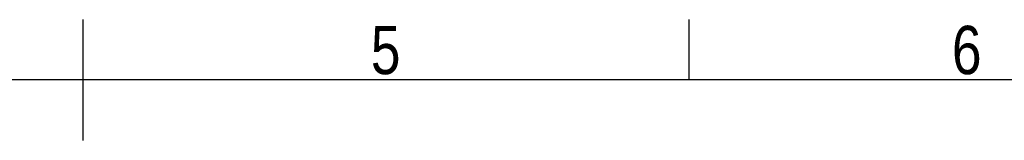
# Model space of a CAD drawing. Header units: millimetres. Extents: x 0 to 420, y 0 to 309.
# Tile 21 of 32: x 205 to 289, y 287 to 297. Entities that reach past the tile are written whole.
import ezdxf

# ---------------------------------------------------------------- set-up
doc = ezdxf.new("R2010")
doc.units = ezdxf.units.MM
doc.layers.add('CARTIGLIO', color=140, linetype='Continuous')
doc.styles.add('SLDTEXTSTYLE2', font='TXT', dxfattribs={"width": 0.821468})

msp = doc.modelspace()

# ---------------------------------------------------------------- linework, layer by layer
at = {"layer": 'CARTIGLIO', "linetype": 'Continuous'}
for p, q in [((210.00376, 286.64835), (210.00376, 296.99679)), ((261.74592, 291.82257), (261.74592, 296.99679)), ((414.8274, 291.82257), (5.18012, 291.82257))]:
    msp.add_line(p, q, dxfattribs=at)

# ---------------------------------------------------------------- texts
at = {"layer": 'CARTIGLIO', "char_height": 4.13937, "attachment_point": 2, "style": 'SLDTEXTSTYLE2'}
for s, insert in [('5', (235.83118, 296.46286)), ('6', (285.42834, 296.46286))]:
    msp.add_mtext(s, dxfattribs=dict(at, insert=insert))

doc.saveas('drawing.dxf')
